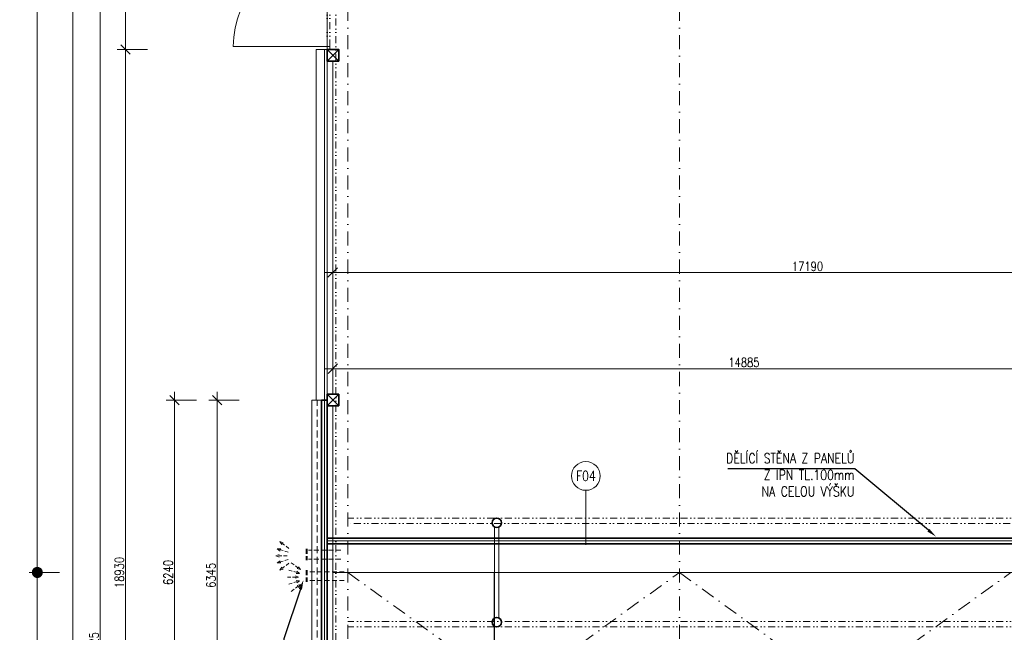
# Model space of a CAD drawing. Header units: millimetres. Extents: x -485339 to 350584, y -1189936 to 0.
# Tile 131 of 256: x -145820 to -127998, y -1018506 to -1007420. Entities that reach past the tile are written whole.
import ezdxf
from ezdxf import colors
from ezdxf.entities.mleader import LeaderData, LeaderLine
from ezdxf.enums import TextEntityAlignment as Align
from ezdxf.math import Vec2, Vec3

# ---------------------------------------------------------------- set-up
doc = ezdxf.new("R2010")
doc.units = ezdxf.units.MM
doc.header["$LTSCALE"] = 10
for name, pattern in [('DASHDOT', [25.4, 12.7, -6.35, 0, -6.35]), ('DASHED', [19.05, 12.7, -6.35]), ('DĚLICÍ2', [15.875, 6.35, -3.175, 0, -3.175, 0, -3.175]), ('ČÁRKOVANÁ', [19.05, 12.7, -6.35]), ('ČÁRKOVANÁ2', [9.525, 6.35, -3.175])]:
    doc.linetypes.add(name, pattern=pattern)
doc.layers.get('Defpoints').update_dxf_attribs({"color": 201})
for name, color, linetype, lineweight in [('1VZT', 150, 'DASHED', 18), ('N_kóty', 10, 'Continuous', 18), ('N_popis', 10, 'Continuous', 18), ('N_čáry_dělící stěna', 212, 'ČÁRKOVANÁ', 35), ('N_čáry_obv.plášt', 212, 'Continuous', 18), ('N_čáry_obv.plášt_obrys', 212, 'Continuous', 35), ('N_čáry_plné', 10, 'Continuous', 18), ('St__otvory_dveře', 40, 'Continuous', 18), ('St_kóty', 132, 'Continuous', 18), ('St_lehký obvodový plášť', 152, 'Continuous', 18), ('St_sloupy_konstrukce haly', 5, 'Continuous', 35), ('St_sloupy_opláštění_půdorys', 25, 'Continuous', 35), ('St_čáry_nad', 250, 'DĚLICÍ2', 18), ('St_čáry_osy', 250, 'DASHDOT', 18), ('St_čáry_plné', 250, 'Continuous', 18), ('St_čáry_pod', 250, 'ČÁRKOVANÁ2', 18)]:
    doc.layers.add(name, color=color, linetype=linetype, lineweight=lineweight)
doc.layers.add('_HROMOSVOD', color=251, linetype='Continuous')
doc.layers.add('St_plocha_místn', color=140, linetype='Continuous', lineweight=18, plot=False)
doc.styles.get("Standard").update_dxf_attribs({"font": 'simplex.shx', "width": 0.8})
doc.linetypes.add('ZIGZAG', pattern='A,0.00254,-5.08,[131,ltypeshp.shx,S=5.08,R=0,X=-5.08,Y=0],-10.16,[131,ltypeshp.shx,S=5.08,R=180,X=5.08,Y=0],-5.08', length=20.32254)
doc.dimstyles.new('stavebníM100', dxfattribs={"dimtxt": 165, "dimasz": 170, "dimexe": 150, "dimexo": 100, "dimgap": 30, "dimtad": 1, "dimdec": 0, "dimtxsty": 'Standard', "dimblk": 'OBLIQUE', "dimcen": -2.5, "dimdle": 150, "dimclrd": 256, "dimclre": 256, "dimclrt": 256, "dimadec": 4, "dimazin": 0, "dimtfac": 1, "dimtdec": 0, "dimtmove": 2, "dimatfit": 3, "dimldrblk": 'OBLIQUE', "dimfxl": 400, "dimfxlon": 1, "dimlwd": -1, "dimlwe": -1, "dimarcsym": 0})
doc.dimstyles.new('stavebníM100_modul', dxfattribs={"dimtxt": 250, "dimasz": 200, "dimexe": 150, "dimexo": 100, "dimgap": 30, "dimtad": 1, "dimdec": 0, "dimtxsty": 'Standard', "dimblk": 'DOT', "dimcen": -2.5, "dimdle": 150, "dimclrd": 256, "dimclre": 256, "dimclrt": 256, "dimadec": 4, "dimazin": 0, "dimtfac": 1, "dimtdec": 0, "dimtmove": 2, "dimatfit": 3, "dimldrblk": 'OBLIQUE', "dimfxl": 400, "dimfxlon": 1, "dimlwd": -1, "dimlwe": -1, "dimarcsym": 0})

# ---------------------------------------------------------------- blocks, each defined once
blk = doc.blocks.new('G$C0F2906C7')
at = {"layer": 'St_sloupy_opláštění_půdorys', "ltscale": 2}
blk.add_lwpolyline([(-105, -105), (105, -105), (105, 105), (-105, 105)], close=True, dxfattribs=at)
for points in [[(-105, 105), (105, -105)], [(105, 105), (-105, -105)]]:
    blk.add_lwpolyline(points, dxfattribs=at)
blk = doc.blocks.new('G$CD8A98CDB')
at = {"layer": 'St_sloupy_konstrukce haly', "color": 250, "lineweight": 18, "ltscale": 2}
for points in [[(-825, 0), (825, 0)], [(-825, -80), (825, -80)]]:
    blk.add_lwpolyline(points, dxfattribs=at)
at = {"layer": 'St_sloupy_konstrukce haly', "ltscale": 2}
for centre in [(-900, -40), (900, -40)]:
    blk.add_circle(centre, 85, dxfattribs=at)
blk = doc.blocks.new('G$CDBD9C03B')
at = {"layer": 'St__otvory_dveře', "ltscale": 2}
for points in [[(-50, 0), (-50, -50), (0, -50), (0, 0)], [(-50, -3450), (-50, -3500), (0, -3500), (0, -3450)]]:
    blk.add_lwpolyline(points, close=True, dxfattribs=at)
for points in [[(-50, -50), (-1750, -50)], [(-50, -3450), (-1750, -3450)]]:
    blk.add_lwpolyline(points, dxfattribs=at)
at = {"layer": 'St__otvory_dveře', "linetype": 'DĚLICÍ2', "ltscale": 2}
for points in [[(-50, -3450), (-50, -50)], [(0, -3450), (0, -50)]]:
    blk.add_lwpolyline(points, dxfattribs=at)
at = {"layer": 'St__otvory_dveře'}
for centre, start, end in [((-50, -50), 180, 270), ((-50, -3450), 90, 180)]:
    blk.add_arc(centre, 1700, start, end, dxfattribs=at)
blk = doc.blocks.new('_OBLIQUE')
at = {"color": 0, "linetype": 'ByBlock'}
blk.add_line((-0.5, -0.5), (0.5, 0.5), dxfattribs=at)
blk = doc.blocks.new('*D5743')
at = {"layer": 'Defpoints', "color": 0}
for p in [(-143904, -1007958), (-141324, -1007958), (-141324, -1026888)]:
    blk.add_point(p, dxfattribs=at)
at = {"layer": 'St_kóty'}
for p, q in [((-143904, -1027038), (-143904, -1007808)), ((-143504, -1007958), (-144054, -1007958)), ((-143504, -1026888), (-144054, -1026888))]:
    blk.add_line(p, q, dxfattribs=at)
at = {"layer": 'St_kóty', "linetype": 'ByBlock', "xscale": 170, "yscale": 170, "zscale": 170}
for p, rotation in [((-143904, -1007958), 90), ((-143904, -1026888), 270)]:
    blk.add_blockref('_OBLIQUE', p, dxfattribs=dict(at, rotation=rotation))
at = {"layer": 'St_kóty', "insert": (-144016, -1017423), "char_height": 165, "attachment_point": 5, "rotation": 90}
blk.add_mtext('18930', dxfattribs=at)
blk = doc.blocks.new('*D5744')
at = {"layer": 'Defpoints', "color": 0}
for p in [(-143904, -1004458), (-141299, -1004458), (-141324, -1007958)]:
    blk.add_point(p, dxfattribs=at)
at = {"layer": 'St_kóty'}
for p, q in [((-143504, -1004458), (-144054, -1004458)), ((-143904, -1004308), (-143904, -1005945)), ((-143904, -1008108), (-143904, -1006470)), ((-143504, -1007958), (-144054, -1007958))]:
    blk.add_line(p, q, dxfattribs=at)
at = {"layer": 'St_kóty', "linetype": 'ByBlock', "xscale": 170, "yscale": 170, "zscale": 170}
for p, rotation in [((-143904, -1004458), 90), ((-143904, -1007958), 270)]:
    blk.add_blockref('_OBLIQUE', p, dxfattribs=dict(at, rotation=rotation))
at = {"layer": 'St_kóty', "insert": (-143904, -1006208), "char_height": 165, "attachment_point": 5, "rotation": 90}
blk.add_mtext('3500\\P2500', dxfattribs=at)
blk = doc.blocks.new('*D5747')
at = {"layer": 'Defpoints', "color": 0}
for p in [(-141524, -992923), (-144364, -1044648), (-141624, -1044648)]:
    blk.add_point(p, dxfattribs=at)
at = {"layer": 'St_kóty'}
for p, q in [((-144364, -992773), (-144364, -1044798)), ((-143964, -992923), (-144514, -992923)), ((-143964, -1044648), (-144514, -1044648))]:
    blk.add_line(p, q, dxfattribs=at)
at = {"layer": 'St_kóty', "linetype": 'ByBlock', "xscale": 170, "yscale": 170, "zscale": 170}
for p, rotation in [((-144364, -992923), 90), ((-144364, -1044648), 270)]:
    blk.add_blockref('_OBLIQUE', p, dxfattribs=dict(at, rotation=rotation))
at = {"layer": 'St_kóty', "insert": (-144477, -1018785), "char_height": 165, "attachment_point": 5, "rotation": 90}
blk.add_mtext('51725', dxfattribs=at)
blk = doc.blocks.new('*D5749')
at = {"layer": 'Defpoints', "color": 0}
for p in [(-144860, -992923), (-141524, -992923), (-141624, -1060078)]:
    blk.add_point(p, dxfattribs=at)
at = {"layer": 'St_kóty'}
for p, q in [((-144860, -1060228), (-144860, -992773)), ((-144460, -992923), (-145010, -992923)), ((-144460, -1060078), (-145010, -1060078))]:
    blk.add_line(p, q, dxfattribs=at)
at = {"layer": 'St_kóty', "linetype": 'ByBlock', "xscale": 170, "yscale": 170, "zscale": 170}
for p, rotation in [((-144860, -992923), 90), ((-144860, -1060078), 270)]:
    blk.add_blockref('_OBLIQUE', p, dxfattribs=dict(at, rotation=rotation))
at = {"layer": 'St_kóty', "insert": (-144973, -1026500), "char_height": 165, "attachment_point": 5, "rotation": 90}
blk.add_mtext('67155', dxfattribs=at)
blk = doc.blocks.new('_Dot')
at = {"color": 0, "linetype": 'ByBlock', "lineweight": -2}
blk.add_line((-0.5, 0), (-1, 0), dxfattribs=at)
at = {"color": 0, "linetype": 'ByBlock', "const_width": 0.5}
blk.add_lwpolyline([(-0.25, 0, 1), (0.25, 0, 1)], format="xyb", close=True, dxfattribs=at)
blk = doc.blocks.new('*D5750')
at = {"layer": 'Defpoints', "color": 0}
for p in [(-145501, -992773), (-138217, -992773), (-138214, -1017423)]:
    blk.add_point(p, dxfattribs=at)
at = {"layer": 'St_kóty'}
for p, q in [((-145101, -992773), (-145651, -992773)), ((-145501, -1017223), (-145501, -992973)), ((-145101, -1017423), (-145651, -1017423))]:
    blk.add_line(p, q, dxfattribs=at)
at = {"layer": 'St_kóty', "linetype": 'ByBlock', "xscale": 200, "yscale": 200, "zscale": 200}
for p, rotation in [((-145501, -992773), 90), ((-145501, -1017423), 270)]:
    blk.add_blockref('_Dot', p, dxfattribs=dict(at, rotation=rotation))
at = {"layer": 'St_kóty', "insert": (-145656, -1005098), "char_height": 250, "attachment_point": 5, "rotation": 90}
blk.add_mtext('24650', dxfattribs=at)
blk = doc.blocks.new('*D5751')
at = {"layer": 'Defpoints', "color": 0}
for p in [(-138294, -1017422), (-145501, -1041768), (-138294, -1041768)]:
    blk.add_point(p, dxfattribs=at)
at = {"layer": 'St_kóty'}
for p, q in [((-145101, -1017422), (-145651, -1017422)), ((-145501, -1017622), (-145501, -1041568)), ((-145101, -1041768), (-145651, -1041768))]:
    blk.add_line(p, q, dxfattribs=at)
at = {"layer": 'St_kóty', "linetype": 'ByBlock', "xscale": 200, "yscale": 200, "zscale": 200}
for p, rotation in [((-145501, -1017422), 90), ((-145501, -1041768), 270)]:
    blk.add_blockref('_Dot', p, dxfattribs=dict(at, rotation=rotation))
at = {"layer": 'St_kóty', "insert": (-145656, -1029595), "char_height": 250, "attachment_point": 5, "rotation": 90}
blk.add_mtext('24345', dxfattribs=at)
blk = doc.blocks.new('*D5845')
at = {"layer": 'Defpoints', "color": 0}
for p in [(-122965, -1011997), (-122965, -1013105), (-140155, -1015285)]:
    blk.add_point(p, dxfattribs=at)
at = {"layer": 'St_kóty'}
for p, q in [((-140155, -1012397), (-140155, -1011847)), ((-122965, -1012397), (-122965, -1011847)), ((-140305, -1011997), (-122815, -1011997))]:
    blk.add_line(p, q, dxfattribs=at)
at = {"layer": 'St_kóty', "linetype": 'ByBlock', "xscale": 170, "yscale": 170, "zscale": 170, "rotation": 180}
blk.add_blockref('_OBLIQUE', (-140155, -1011997), dxfattribs=at)
at = {"layer": 'St_kóty', "linetype": 'ByBlock', "xscale": 170, "yscale": 170, "zscale": 170}
blk.add_blockref('_OBLIQUE', (-122965, -1011997), dxfattribs=at)
at = {"layer": 'St_kóty', "insert": (-131560, -1011884), "char_height": 165, "attachment_point": 5}
blk.add_mtext('17190', dxfattribs=at)
blk = doc.blocks.new('*D6662')
at = {"layer": 'Defpoints', "color": 0}
for p in [(-143020, -1014303), (-141219, -1014303), (-141219, -1020543)]:
    blk.add_point(p, dxfattribs=at)
at = {"layer": 'St_kóty'}
for p, q in [((-143020, -1020693), (-143020, -1014153)), ((-142620, -1014303), (-143170, -1014303)), ((-142620, -1020543), (-143170, -1020543))]:
    blk.add_line(p, q, dxfattribs=at)
at = {"layer": 'St_kóty', "linetype": 'ByBlock', "xscale": 170, "yscale": 170, "zscale": 170}
for p, rotation in [((-143020, -1014303), 90), ((-143020, -1020543), 270)]:
    blk.add_blockref('_OBLIQUE', p, dxfattribs=dict(at, rotation=rotation))
at = {"layer": 'St_kóty', "insert": (-143133, -1017423), "char_height": 165, "attachment_point": 5, "rotation": 90}
blk.add_mtext('6240', dxfattribs=at)
blk = doc.blocks.new('*D6966')
at = {"layer": 'Defpoints', "color": 0}
for p in [(-142246, -1014303), (-141091, -1014303), (-141091, -1020648)]:
    blk.add_point(p, dxfattribs=at)
at = {"layer": 'N_kóty'}
for p, q in [((-142246, -1020798), (-142246, -1014153)), ((-141846, -1014303), (-142396, -1014303)), ((-141846, -1020648), (-142396, -1020648))]:
    blk.add_line(p, q, dxfattribs=at)
at = {"layer": 'N_kóty', "linetype": 'ByBlock', "xscale": 170, "yscale": 170, "zscale": 170}
for p, rotation in [((-142246, -1014303), 90), ((-142246, -1020648), 270)]:
    blk.add_blockref('_OBLIQUE', p, dxfattribs=dict(at, rotation=rotation))
at = {"layer": 'N_kóty', "insert": (-142358, -1017475), "char_height": 165, "attachment_point": 5, "rotation": 90}
blk.add_mtext('6345', dxfattribs=at)
blk = doc.blocks.new('*D7332')
at = {"layer": 'Defpoints', "color": 0}
for p in [(-125268, -1013735), (-140153, -1016803), (-125268, -1016803)]:
    blk.add_point(p, dxfattribs=at)
at = {"layer": 'N_kóty'}
for p, q in [((-140303, -1013735), (-125118, -1013735)), ((-140153, -1014135), (-140153, -1013585)), ((-125268, -1014135), (-125268, -1013585))]:
    blk.add_line(p, q, dxfattribs=at)
at = {"layer": 'N_kóty', "linetype": 'ByBlock', "xscale": 170, "yscale": 170, "zscale": 170, "rotation": 180}
blk.add_blockref('_OBLIQUE', (-140153, -1013735), dxfattribs=at)
at = {"layer": 'N_kóty', "linetype": 'ByBlock', "xscale": 170, "yscale": 170, "zscale": 170}
blk.add_blockref('_OBLIQUE', (-125268, -1013735), dxfattribs=at)
at = {"layer": 'N_kóty', "insert": (-132711, -1013622), "char_height": 165, "attachment_point": 5}
blk.add_mtext('14885', dxfattribs=at)
blk = doc.blocks.new('rhbfdgb')
at = {"layer": '1VZT', "ltscale": 0.5}
for p, q in [((-359271, 269163), (-359108, 269286)), ((-359257, 269095), (-359061, 269154)), ((-359108, 269286), (-359171, 269266)), ((-359108, 269286), (-359144, 269231)), ((-359061, 269154), (-359127, 269157)), ((-359061, 269154), (-359114, 269114)), ((-359257, 268961), (-359061, 268902)), ((-359241, 269028), (-359035, 269028)), ((-359061, 268902), (-359114, 268942)), ((-359035, 269028), (-359098, 269050)), ((-359035, 269028), (-359098, 269005)), ((-359271, 268893), (-359108, 268770)), ((-359108, 268770), (-359171, 268790)), ((-359108, 268770), (-359144, 268825)), ((-359061, 268902), (-359127, 268899))]:
    blk.add_line(p, q, dxfattribs=at)
blk = doc.blocks.new('fvdfv')
at = {"layer": '1VZT', "ltscale": 0.5}
for p, q in [((-210348, 270616), (-210184, 270492)), ((-210184, 270492), (-210220, 270547)), ((-210395, 270483), (-210198, 270424)), ((-210215, 270358), (-210277, 270380)), ((-210198, 270424), (-210264, 270421)), ((-210198, 270424), (-210251, 270463)), ((-210184, 270492), (-210247, 270512)), ((-210420, 270358), (-210215, 270358)), ((-210395, 270232), (-210198, 270290)), ((-210348, 270099), (-210184, 270223)), ((-210215, 270358), (-210277, 270336)), ((-210198, 270290), (-210264, 270294)), ((-210198, 270290), (-210251, 270251)), ((-210184, 270223), (-210247, 270203)), ((-210184, 270223), (-210220, 270167))]:
    blk.add_line(p, q, dxfattribs=at)

msp = doc.modelspace()

# ---------------------------------------------------------------- linework, layer by layer
at = {"layer": '1VZT', "ltscale": 0.7}
for p, q in [((-140634.4, -1016993.8), (-140634.4, -1017200.1)), ((-140615.3, -1016993.8), (-140615.3, -1017200.1)), ((-140006.5, -1017021), (-140594.6, -1017021)), ((-140006.5, -1017181), (-140594.6, -1017181)), ((-140634.4, -1017383.2), (-140634.4, -1017589.5)), ((-140615.3, -1017383.2), (-140615.3, -1017589.5)), ((-139944.7, -1017410.4), (-140594.6, -1017410.4)), ((-139944.7, -1017570.4), (-140594.6, -1017570.4))]:
    msp.add_line(p, q, dxfattribs=at)
at = {"layer": 'Defpoints', "ltscale": 2}
msp.add_lwpolyline([(-137224.9, -1041767.6), (-137224.9, -1017422.6)], dxfattribs=at)
at = {"layer": 'N_popis'}
msp.add_lwpolyline([(-135571.8, -1015936.1), (-135571.8, -1016922.8)], dxfattribs=at)
msp.add_circle((-135571.8, -1015676.2), 259.9, dxfattribs=at)
at = {"layer": 'N_čáry_dělící stěna', "ltscale": 2}
msp.add_lwpolyline([(-140254.9, -1016802.8), (-125269.9, -1016802.8)], dxfattribs=at)
at = {"layer": 'N_čáry_obv.plášt', "linetype": 'ZIGZAG', "ltscale": 0.8}
for points in [[(-140304.9, -1020673.7), (-140304.9, -1014302.6)], [(-122964.9, -1017612.9), (-125319.9, -1017612.9), (-125319.9, -1016852.8), (-140254.9, -1016852.7)]]:
    msp.add_lwpolyline(points, dxfattribs=at)
at = {"layer": 'N_čáry_obv.plášt_obrys'}
for points in [[(-140356.1, -1014302.6), (-140254.9, -1014302.6)], [(-140356.1, -1020673.7), (-140356.1, -1014302.6)], [(-140254.9, -1020673.7), (-140254.9, -1014302.6)], [(-122964.9, -1017562.9), (-125269.9, -1017562.9), (-125268.2, -1016802.7), (-140253.2, -1016802.7)]]:
    msp.add_lwpolyline(points, dxfattribs=at)
at = {"layer": 'N_čáry_obv.plášt_obrys', "ltscale": 0.8}
msp.add_lwpolyline([(-122964.9, -1017662.9), (-125369.9, -1017662.9), (-125368.2, -1016902.7), (-140253.2, -1016902.7)], dxfattribs=at)
at = {"layer": 'N_čáry_plné', "ltscale": 2}
msp.add_lwpolyline([(-140534.9, -1044567.6), (-140534.9, -1014302.6)], dxfattribs=at)
at = {"layer": 'N_čáry_plné'}
msp.add_lwpolyline([(-140534.9, -1014302.6), (-140356.1, -1014302.6)], dxfattribs=at)
at = {"layer": 'St_lehký obvodový plášť'}
for points in [[(-140304.9, -1014302.6), (-140304.9, -1007957.6)], [(-140254.9, -1007957.6), (-140254.9, -1014407.6)]]:
    msp.add_lwpolyline(points, dxfattribs=at)
at = {"layer": 'St_plocha_místn'}
msp.add_lwpolyline([(-43925.2, -992922.8), (-140154.9, -992922.8), (-140154.9, -996437.6), (-140044.9, -996437.6), (-140044.9, -996647.6), (-140154.9, -996647.6), (-140149.9, -1002677.6), (-140044.9, -1002677.6), (-140044.9, -1002887.6), (-140254.9, -1002887.6), (-140254.9, -1007957.6), (-140044.9, -1007957.6), (-140044.9, -1008167.6), (-140154.9, -1008167.6), (-140154.9, -1014197.6), (-140044.9, -1014197.6), (-140044.9, -1014407.6), (-140154.9, -1014407.6), (-140154.5, -1017422.6), (-122964.9, -1017420.4), (-122964.9, -1015231.2), (-101864.9, -1015242.9), (-101865.2, -1017417.5), (-94034.9, -1017416.5)], dxfattribs=at)
at = {"layer": 'St_čáry_nad', "ltscale": 2}
for points in [[(-140099.9, -1044697.6), (-140099.9, -992922.8)], [(-43825.2, -1016437.6), (-139879.9, -1016437.6)], [(-46557.7, -1016537.6), (-139879.9, -1016537.6)], [(-43825.2, -1018307.6), (-139879.9, -1018307.6)], [(-43825.2, -1018407.6), (-139879.9, -1018407.6)]]:
    msp.add_lwpolyline(points, dxfattribs=at)
at = {"layer": 'St_čáry_osy', "ltscale": 2}
for points in [[(-139879.9, -1059777.6), (-139879.9, -992785.6)], [(-133879.9, -1059777.6), (-133879.9, -992785.6)], [(-139879.9, -1017422.6), (-43825.2, -1017409.8)], [(-139879.9, -1017422.6), (-136879.9, -1019595.1), (-133879.9, -1017422.6)], [(-133879.9, -1017422.6), (-130884.2, -1019595.1), (-127879.9, -1017422.6)]]:
    msp.add_lwpolyline(points, dxfattribs=at)
at = {"layer": 'St_čáry_plné', "ltscale": 2}
for points in [[(-140454.9, -1007957.6), (-140454.9, -1014302.6)], [(-140154.9, -1008167.6), (-140154.9, -1014197.6)], [(-140154.9, -1014407.6), (-140154.9, -1020437.6)]]:
    msp.add_lwpolyline(points, dxfattribs=at)
at = {"layer": 'St_čáry_plné'}
msp.add_lwpolyline([(-140254.9, -1007957.6), (-140454.9, -1007957.6)], dxfattribs=at)
at = {"layer": 'St_čáry_pod', "ltscale": 2}
msp.add_lwpolyline([(-140434.9, -1030982.6), (-140434.9, -1014302.6)], dxfattribs=at)

# ---------------------------------------------------------------- block references
at = {"layer": '1VZT', "ltscale": 0.1, "xscale": -1, "rotation": 180}
msp.add_blockref('fvdfv', (69444.5, -747149.1), dxfattribs=at)
at = {"layer": '_HROMOSVOD', "rotation": 180}
msp.add_blockref('rhbfdgb', (-500219.6, -748094.3), dxfattribs=at)
at = {"layer": 'St__otvory_dveře'}
msp.add_blockref('G$CDBD9C03B', (-140204.9, -1004457.6), dxfattribs=at)
at = {"layer": 'St_sloupy_konstrukce haly', "ltscale": 2, "rotation": 90}
msp.add_blockref('G$CD8A98CDB', (-137224.9, -1017422.6), dxfattribs=at)
at = {"layer": 'St_sloupy_opláštění_půdorys', "ltscale": 2, "rotation": 90}
for p in [(-140149.9, -1008062.6), (-140149.9, -1014302.6)]:
    msp.add_blockref('G$C0F2906C7', p, dxfattribs=at)

# ---------------------------------------------------------------- texts
at = {"layer": 'N_popis', "width": 0.8}
msp.add_text('F04', height=180, dxfattribs=at).set_placement((-135571.8, -1015676.2), align=Align.MIDDLE_CENTER)

# ---------------------------------------------------------------- dimensions: what is measured, and where the dimension line sits
at = {"layer": 'N_kóty'}
dim = msp.add_linear_dim(base=(-125268.2, -1013735), p1=(-140153.2, -1016802.7), p2=(-125268.2, -1016802.7), dimstyle='stavebníM100', dxfattribs=at)
dim.commit()
dim.dimension.update_dxf_attribs({"geometry": '*D7332', "text_midpoint": (-132710.7, -1013622.5)})
dim = msp.add_linear_dim(base=(-142245.6, -1014302.6), p1=(-141091.2, -1020647.6), p2=(-141091.2, -1014302.6), angle=90, dimstyle='stavebníM100', dxfattribs=at)
dim.commit()
dim.dimension.update_dxf_attribs({"geometry": '*D6966', "text_midpoint": (-142358.1, -1017475.1)})
at = {"layer": 'St_kóty'}
for base, p1, p2, dimstyle, picture, middle in [((-145501.1214, -992773.062), (-138214.0687, -1017422.6267), (-138216.926, -992773.062), 'stavebníM100_modul', '*D5750', (-145656.1214, -1005097.8444)), ((-144364.1, -1044647.6), (-141524.1, -992922.8), (-141624.1, -1044647.6), 'stavebníM100', '*D5747', (-144476.6, -1018785.2)), ((-143903.9, -1007957.6), (-141324.1, -1026887.6), (-141324.1, -1007957.6), 'stavebníM100', '*D5743', (-144016.4, -1017422.6)), ((-145501.1, -1041767.6), (-138294.1, -1017422.3), (-138294.1, -1041767.6), 'stavebníM100_modul', '*D5751', (-145656.1, -1029594.9))]:
    dim = msp.add_linear_dim(base=base, p1=p1, p2=p2, angle=90, dimstyle=dimstyle, dxfattribs=at)
    dim.commit()
    dim.dimension.update_dxf_attribs({"geometry": picture, "text_midpoint": middle})
for base, p1, p2, picture, middle in [((-144860.3, -992922.8), (-141624.1, -1060077.6), (-141524.1, -992922.8), '*D5749', (-144972.8, -1026500.2)), ((-143020, -1014302.6), (-141219.1, -1020542.6), (-141219.1, -1014302.6), '*D6662', (-143132.5, -1017422.6))]:
    dim = msp.add_linear_dim(base=base, p1=p1, p2=p2, angle=90, dimstyle='stavebníM100', override={"dimtxsty": 'Standard', "dimldrblk": 'OBLIQUE'}, dxfattribs=at)
    dim.commit()
    dim.dimension.update_dxf_attribs({"geometry": picture, "text_midpoint": middle})
dim = msp.add_linear_dim(base=(-143903.9, -1004457.6), p1=(-141324.1, -1007957.6), p2=(-141299.1, -1004457.6), angle=90, text='<>\\P2500', dimstyle='stavebníM100', override={"dimtxsty": 'Standard'}, dxfattribs=at)
dim.commit()
dim.dimension.update_dxf_attribs({"geometry": '*D5744', "text_midpoint": (-143903.9, -1006207.6), "dimtype": 160})
dim = msp.add_linear_dim(base=(-122964.9, -1011997), p1=(-140154.9, -1015284.7), p2=(-122964.9, -1013105), dimstyle='stavebníM100', dxfattribs=at)
dim.commit()
dim.dimension.update_dxf_attribs({"geometry": '*D5845', "text_midpoint": (-131559.9, -1011884.5)})

# ---------------------------------------------------------------- leaders
at = {"layer": 'N_popis'}
ml = msp.add_multileader_mtext('Standard', dxfattribs=at)
ml.set_content('DĚLÍCÍ STĚNA Z PANELŮ\\PZ IPN TL.100mm\\PNA CELOU VÝŠKU')
ml.set_leader_properties()
ml.build(insert=Vec2(0, 0))
ml.multileader.update_dxf_attribs({"text_left_attachment_type": 6, "text_right_attachment_type": 6, "arrow_head_size": 180})
ctx = ml.context
ctx.base_point, ctx.char_height, ctx.arrow_head_size, ctx.plane_origin = Vec3(-133367.4, -1015544.5), 180, 180, Vec3(-129923.4, -1014580.1)
ctx.left_attachment, ctx.right_attachment, ctx.text_align_type = 6, 6, 2
notes = []
notes.append((ctx, [(0, (1, 1, 0), (-130701.7, -1015544.5), (-1, 0), 8, [(0, [(-129233.3, -1016774.6)], 0, [])])]))
ctx.mtext.insert, ctx.mtext.alignment, ctx.mtext.flow_direction = Vec3(-130711.7, -1015266.8), 3, 5
ml = msp.add_multileader_mtext('Standard', dxfattribs=at)
ml.set_content('{\\W1;\\A1;\\H1.00002x;\\C256;2x PROSTUP \\PPRO VZT %%C160}')
ml.set_leader_properties()
ml.build(insert=Vec2(0, 0))
ml.multileader.update_dxf_attribs({"text_left_attachment_type": 6, "text_right_attachment_type": 6, "arrow_head_size": 180})
ctx = ml.context
ctx.base_point, ctx.char_height, ctx.arrow_head_size, ctx.plane_origin, ctx.plane_x_axis, ctx.plane_y_axis = Vec3(-141041.3, -1020601.3), 180, 180, Vec3(-141978.2, -1017848.1), Vec3(0, 1), Vec3(-1, 0)
ctx.left_attachment, ctx.right_attachment, ctx.text_align_type = 6, 6, 2
notes.append((ctx, [(0, (1, 1, 0), (-141041.3, -1018626.4), (0, -1), 8, [(0, [(-140682.6, -1017556.8)], 0, [])])]))
ctx.mtext.insert, ctx.mtext.text_direction, ctx.mtext.rotation, ctx.mtext.alignment, ctx.mtext.flow_direction = Vec3(-141257.3, -1018636.4), Vec3(0, 1), 1.5707963, 3, 5
for ctx, leaders in notes:
    for number, flags, end, landing, length, lines in leaders:
        leader = LeaderData()
        leader.index, (leader.has_last_leader_line, leader.has_dogleg_vector, leader.attachment_direction) = number, flags
        leader.last_leader_point, leader.dogleg_vector, leader.dogleg_length = Vec3(end), Vec3(landing), length
        for number, points, colour, breaks in lines:
            line = LeaderLine()
            line.index, line.vertices, line.color, line.breaks = number, Vec3.list(points), colors.encode_raw_color(colour), breaks
            leader.lines.append(line)
        ctx.leaders.append(leader)

doc.saveas('drawing.dxf')
